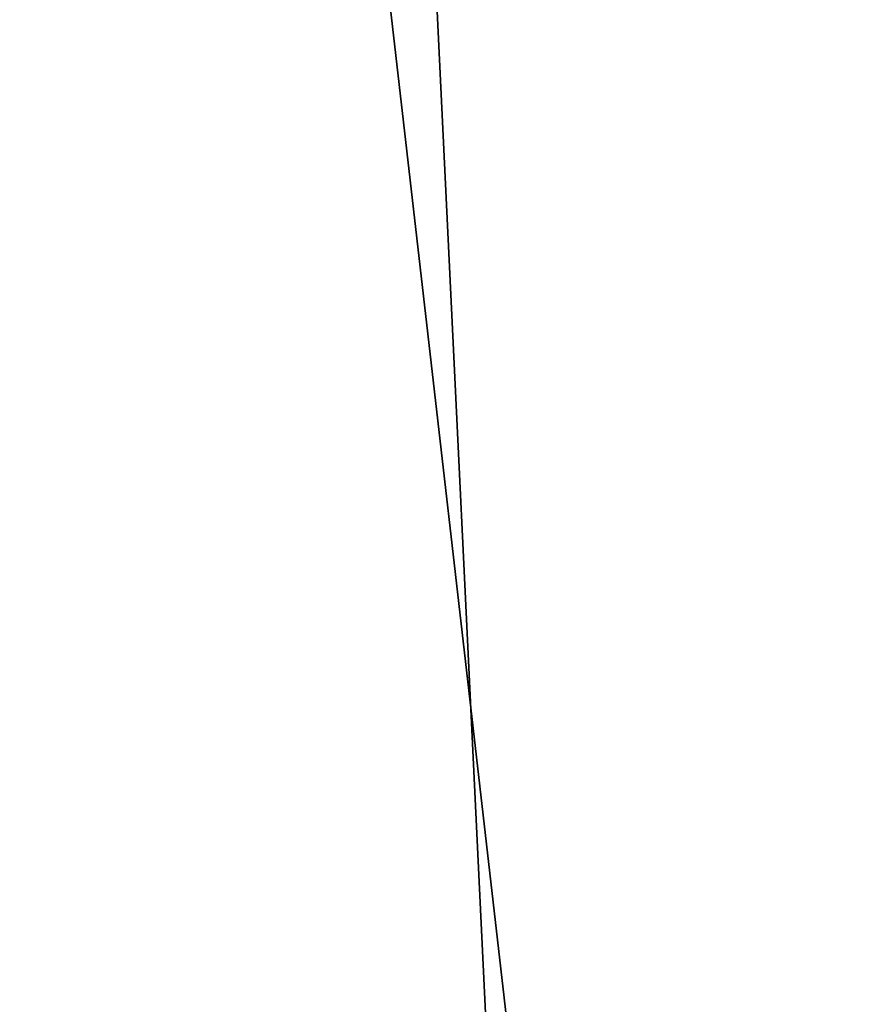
# Model space of a CAD drawing. Extents: x -950 to 950, y -950 to 950.
# Tile 196 of 256: x -918.47 to -915.35, y -88.26 to -84.59. Entities that reach past the tile are written whole.
import ezdxf

# ---------------------------------------------------------------- set-up
doc = ezdxf.new("R2010")
doc.units = 0
doc.layers.get('0').update_dxf_attribs({"color": 13, "linetype": 'CONTINUOUS'})

# ---------------------------------------------------------------- blocks, each defined once
blk = doc.blocks.new('OBJ_000001')
for p, q in [((-917.1076, -84.3777, 7), (-912.2794, -126.3395, 7)), ((-912.2794, -126.3395, 30.1627), (-917.1076, -84.3777, 30.1627))]:
    blk.add_line(p, q)
at = {"color": 8}
mesh = blk.add_polyface(dxfattribs=at)
corners = [(-917.1076, -84.3777, 7), (-912.2794, -126.3395, 30.1627), (-912.2794, -126.3395, 7), (-917.1076, -84.3777, 30.1627)]
mesh.append_faces([[corners[k] for k in face] for face in [(0, 1, 2), (1, 0, 3)]], dxfattribs={"vtx0": -1, "color": 8})
blk = doc.blocks.new('OBJ_000002')
for p, q in [((-920.9963, 0), (-916.7287, -88.3992)), ((-916.7287, -88.3992, 38.9998), (-920.9963, 0, 38.9998)), ((-920.9963, 0, 3), (-916.7287, -88.3992, 3))]:
    blk.add_line(p, q)
at = {"color": 2}
mesh = blk.add_polyface(dxfattribs=at)
corners = [(-920.9963, 0, 3), (-916.7287, -88.3992, 38.9998), (-916.7287, -88.3992, 3), (-920.9963, 0, 38.9998)]
mesh.append_faces([[corners[k] for k in face] for face in [(0, 1, 2), (1, 0, 3)]], dxfattribs={"vtx0": -1, "color": 2})
mesh = blk.add_polyface(dxfattribs=at)
corners = [(-917.9963, 0, 15.7901), (-917.0203, -42.0886), (-913.7427, -88.1113, 15.7901)]
mesh.append_faces([[corners[k] for k in face] for face in [(0, 1, 2)]], dxfattribs={"color": 2})
mesh = blk.add_polyface(dxfattribs=at)
corners = [(-917.9963, 0, 3), (-913.7427, -88.1113), (-913.7427, -88.1113, 3), (-917.9963, 0)]
mesh.append_faces([[corners[k] for k in face] for face in [(0, 1, 2), (1, 0, 3)]], dxfattribs={"vtx0": -1, "color": 2})
mesh = blk.add_polyface(dxfattribs=at)
corners = [(-917.9963, 0, 38.9998), (-913.7427, -88.1113, 15.7901), (-913.7427, -88.1113, 38.9998), (-917.9963, 0, 15.7901)]
mesh.append_faces([[corners[k] for k in face] for face in [(0, 1, 2), (1, 0, 3)]], dxfattribs={"vtx0": -1, "color": 2})
mesh = blk.add_polyface(dxfattribs=at)
corners = [(-917.0203, -42.0886), (-914.1203, -84.1028), (-913.7427, -88.1113, 15.7901)]
mesh.append_faces([[corners[k] for k in face] for face in [(0, 1, 2)]], dxfattribs={"color": 2})
blk = doc.blocks.new('SKPC51C')
for name in ['OBJ_000001', 'OBJ_000002']:
    blk.add_blockref(name, (0, 0))

msp = doc.modelspace()

# ---------------------------------------------------------------- block references
msp.add_blockref('SKPC51C', (0, 0))

doc.saveas('drawing.dxf')
